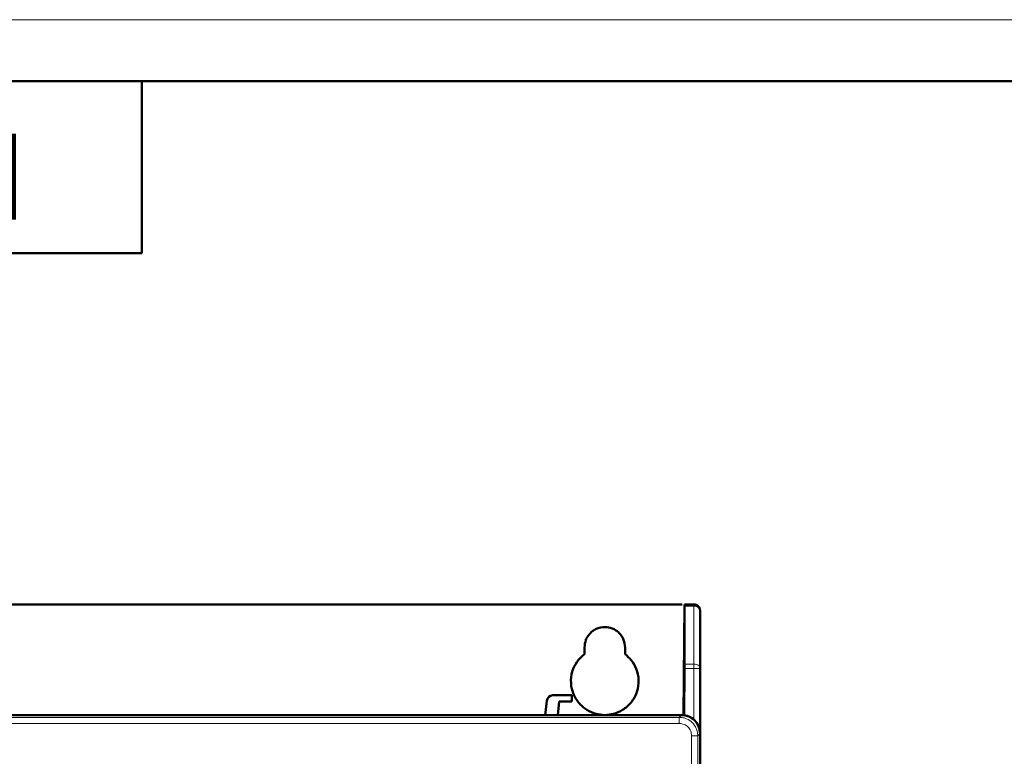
# Model space of a CAD drawing. Header units: millimetres. Extents: x 0 to 847, y 0 to 594.
# Tile 8 of 16: x 160 to 320, y 474 to 594. Entities that reach past the tile are written whole.
import ezdxf

# ---------------------------------------------------------------- set-up
doc = ezdxf.new("R2010")
doc.units = ezdxf.units.MM
doc.header["$LTSCALE"] = 2
doc.linetypes.add('SLD-Сплошная', pattern=[0])
doc.styles.add('SLDTEXTSTYLE1', font='TXT', dxfattribs={"width": 0.7})

msp = doc.modelspace()

# ---------------------------------------------------------------- linework, layer by layer
at = {"color": 7, "linetype": 'SLD-Сплошная', "lineweight": 18}
msp.add_line((0, 594), (840, 594), dxfattribs=at)
at = {"color": 7, "linetype": 'SLD-Сплошная', "lineweight": 50}
for p, q in [((830, 584), (40, 584)), ((180, 556), (180, 584)), ((40, 556), (180, 556)), ((107.66, 498.91), (267.86, 498.91)), ((268.21, 498.91), (268.05, 480.9)), ((268.25, 498.91), (269.76, 498.91)), ((268.25, 489.2), (268.25, 498.62)), ((270.76, 488.5), (270.76, 497.91)), ((251.96, 490.81), (251.96, 491.91)), ((258.56, 491.91), (258.56, 490.81)), ((268.18, 480.88), (268.25, 488.5)), ((270.76, 477.91), (270.76, 488.5)), ((249.91, 484.11), (246.81, 484.11)), ((249.91, 483.11), (249.91, 484.11)), ((245.82, 483.21), (245.59, 480.91)), ((247.6, 480.91), (247.82, 483.11)), ((247.82, 483.11), (249.91, 483.11)), ((267.76, 480.91), (107.76, 480.91)), ((270.76, 477.91), (270.76, 380.41))]:
    msp.add_line(p, q, dxfattribs=at)
at = {"color": 8, "linetype": 'SLD-Сплошная', "lineweight": 18}
for p, q in [((268.25, 498.62), (269.76, 498.62)), ((269.76, 498.62), (269.76, 498.91)), ((269.76, 498.62), (269.76, 489.2)), ((268.25, 489.2), (269.76, 489.2)), ((269.76, 488.5), (268.25, 488.5)), ((269.76, 489.2), (269.76, 488.5)), ((269.76, 488.5), (269.76, 480.15)), ((270.76, 488.5), (269.76, 488.5)), ((267.38, 480.53), (108.13, 480.53)), ((267.38, 480.53), (267.76, 480.91)), ((267.38, 479.53), (267.38, 480.53)), ((267.38, 479.53), (108.13, 479.53)), ((269.38, 380.41), (269.38, 477.53)), ((269.38, 477.53), (270.38, 477.53)), ((270.38, 477.53), (270.76, 477.91)), ((270.38, 380.41), (270.38, 477.53))]:
    msp.add_line(p, q, dxfattribs=at)
msp.add_arc((269.88, 497.73), 0.893, 11.4218, 98.0495, dxfattribs=at)
at = {"color": 7, "linetype": 'SLD-Сплошная', "lineweight": 50}
msp.add_arc((246.81, 483.11), 1, 90, 174.467, dxfattribs=at)
msp.add_ellipse((267.76, 477.91), major_axis=(-2.12, -2.12), ratio=0.998783, start_param=2.356803, end_param=3.926382, dxfattribs=at)
for points, knots in [([(268.25, 498.91), (268.25, 498.91), (268.25, 498.9), (268.25, 498.82), (268.25, 498.7), (268.25, 498.62)], [0, 0, 0, 0, 0.260713, 0.514654, 1, 1, 1, 1]), ([(251.96, 491.91), (252, 492.33), (252.07, 492.97), (252.48, 493.74), (252.91, 494.26), (253.43, 494.69), (254.2, 495.1), (254.84, 495.17), (255.26, 495.21)], [0, 0, 0, 0, 0.239447, 0.369675, 0.500006, 0.630232, 0.760561, 1, 1, 1, 1]), ([(255.26, 495.21), (255.67, 495.17), (256.31, 495.1), (257.08, 494.69), (257.61, 494.26), (258.03, 493.74), (258.45, 492.97), (258.51, 492.33), (258.56, 491.91)], [0, 0, 0, 0, 0.239439, 0.369664, 0.499994, 0.630221, 0.760553, 1, 1, 1, 1]), ([(255.26, 480.91), (254.79, 480.95), (253.77, 481.02), (252.25, 481.7), (250.87, 482.92), (249.93, 484.63), (249.65, 486.57), (250.02, 488.37), (250.83, 489.82), (251.6, 490.5), (251.96, 490.81)], [0, 0, 0, 0, 0.103384, 0.223279, 0.357413, 0.499996, 0.642579, 0.776717, 0.896614, 1, 1, 1, 1]), ([(258.56, 490.81), (258.91, 490.5), (259.69, 489.82), (260.49, 488.37), (260.87, 486.57), (260.59, 484.64), (259.65, 482.92), (258.27, 481.71), (256.75, 481.02), (255.73, 480.95), (255.26, 480.91)], [0, 0, 0, 0, 0.103392, 0.223291, 0.357426, 0.500004, 0.642581, 0.776713, 0.89661, 1, 1, 1, 1]), ([(268.25, 488.5), (268.25, 488.63), (268.25, 488.9), (268.25, 489.1), (268.25, 489.2)], [0, 0, 0, 0, 0.500001, 1, 1, 1, 1])]:
    msp.add_open_spline(points, degree=3, knots=knots, dxfattribs=at)
for points in [[(269.76, 498.91), (269.89, 498.9), (270.15, 498.87), (270.48, 498.63), (270.71, 498.3), (270.74, 498.04), (270.76, 497.91)], [(270.76, 477.91), (270.71, 478.3), (270.62, 479.09), (269.93, 480.08), (268.94, 480.78), (268.15, 480.87), (267.76, 480.91)]]:
    msp.add_open_spline(points, degree=3, dxfattribs=at)
at = {"color": 8, "linetype": 'SLD-Сплошная', "lineweight": 18}
msp.add_open_spline([(269.76, 489.2), (269.89, 489.19), (270.15, 489.17), (270.48, 489.01), (270.71, 488.77), (270.74, 488.59), (270.76, 488.5)], degree=3, dxfattribs=at)
for points, knots in [([(270.38, 477.53), (270.37, 477.74), (270.34, 478.15), (270.1, 478.9), (269.55, 479.71), (268.75, 480.25), (268, 480.5), (267.59, 480.52), (267.38, 480.53)], [0, 0, 0, 0, 0.132866, 0.260665, 0.5, 0.739341, 0.867138, 1, 1, 1, 1]), ([(269.38, 477.53), (269.35, 477.8), (269.29, 478.32), (268.83, 478.98), (268.17, 479.44), (267.64, 479.5), (267.38, 479.53)], [0, 0, 0, 0, 0.2515359, 0.5008533, 0.7501639, 1, 1, 1, 1])]:
    msp.add_open_spline(points, degree=3, knots=knots, dxfattribs=at)

# ---------------------------------------------------------------- texts
at = {"color": 7, "linetype": 'Continuous', "lineweight": 0, "insert": (111.91, 561.45), "char_height": 14, "attachment_point": 2, "rotation": 180, "style": 'SLDTEXTSTYLE1'}
msp.add_mtext('INVENT-G22-4B', dxfattribs=at)

doc.saveas('drawing.dxf')
